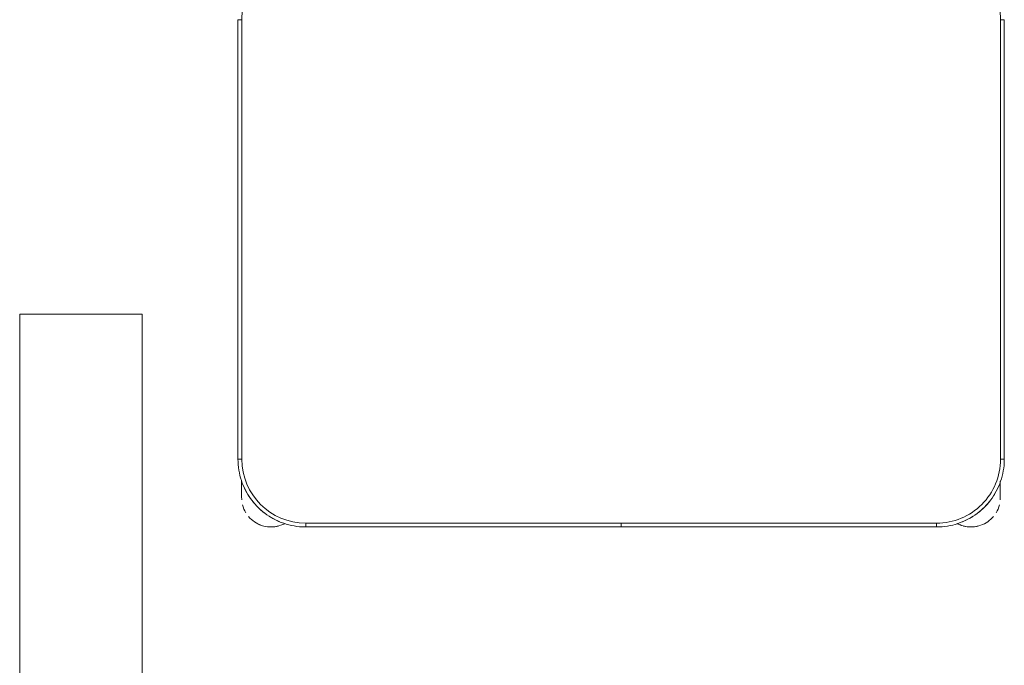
# Model space of a CAD drawing. Header units: metres. Extents: x 3 to 43.5, y -74 to -48.5.
# Tile 135 of 209: x 38.479 to 39.25, y -57.136 to -56.63. Entities that reach past the tile are written whole.
import ezdxf

# ---------------------------------------------------------------- set-up
doc = ezdxf.new("R2010")
doc.units = ezdxf.units.M
for name, color, linetype, lineweight in [('A-GENM', 7, 'Continuous', 18), ('E-LITE-EQPM', 7, 'Continuous', 18), ('I-FURN', 7, 'Continuous', 18)]:
    doc.layers.add(name, color=color, linetype=linetype, lineweight=lineweight)

# ---------------------------------------------------------------- blocks, each defined once
blk = doc.blocks.new('ConjuntoParaAlunoTamanho6 - CJA06_ConjuntoParaAlunoTamanho6-V21-1PAV - FRIGORÍFICA')
at = {"layer": 'I-FURN', "color": 253, "true_color": 0xaaaaaa}
for p, q in [((-0.2999999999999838, 0.01196651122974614), (-0.2999999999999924, -0.332033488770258)), ((-0.2999999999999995, 0.01196651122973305), (-0.2969999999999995, 0.01196651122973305)), ((-0.2999999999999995, 0.01196651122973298), (-0.3000000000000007, -0.3320334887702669)), ((0.3000000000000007, 0.01196651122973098), (0.2970000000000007, 0.01196651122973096)), ((0.3000000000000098, -0.332033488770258), (0.3000000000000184, 0.01196651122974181)), ((0.2999999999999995, -0.3320334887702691), (0.3000000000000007, 0.01196651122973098)), ((-0.3000000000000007, -0.332033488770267), (-0.2970000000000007, -0.3320334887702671)), ((0.2999999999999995, -0.3320334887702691), (0.2969999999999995, -0.3320334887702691)), ((-0.2971250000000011, -0.3483454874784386), (-0.2971250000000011, -0.3539403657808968)), ((-0.2971250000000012, -0.3486839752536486), (-0.2971250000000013, -0.3620284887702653)), ((0.2968749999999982, -0.3539403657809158), (0.2968749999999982, -0.3492015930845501)), ((0.2968749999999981, -0.3620284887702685), (0.2968749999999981, -0.3496064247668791)), ((-0.2971250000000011, -0.3570493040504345), (-0.2971250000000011, -0.3620284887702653)), ((0.2968749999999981, -0.3620284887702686), (0.2968749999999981, -0.3570493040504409)), ((-0.247000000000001, -0.3850334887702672), (-0.247000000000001, -0.3820334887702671)), ((-0.2469999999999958, -0.3850334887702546), (-4.999999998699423e-05, -0.3850334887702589)), ((-0.2470000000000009, -0.3850334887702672), (-5.000000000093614e-05, -0.3850334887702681)), ((-5.000000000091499e-05, -0.382033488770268), (-5.000000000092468e-05, -0.3850334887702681)), ((4.999999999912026e-05, -0.3850334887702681), (4.999999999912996e-05, -0.382033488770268)), ((5.00000000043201e-05, -0.3850334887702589), (0.2470000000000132, -0.3850334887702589)), ((4.999999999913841e-05, -0.3850334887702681), (0.2469999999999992, -0.3850334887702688)), ((0.2469999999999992, -0.3850334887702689), (0.2469999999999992, -0.3820334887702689))]:
    blk.add_line(p, q, dxfattribs=at)
at = {"layer": 'I-FURN', "color": 253, "true_color": 0xaaaaaa, "flags": 128}
for points in [[(-0.2970000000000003, 0.01196651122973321), (-0.2970000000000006, -0.0740334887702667), (-0.2970000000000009, -0.1600334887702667), (-0.297000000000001, -0.2460334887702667), (-0.2970000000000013, -0.3320334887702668)], [(-0.2970000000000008, -0.3320334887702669), (-0.2970000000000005, -0.2460334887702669), (-0.2970000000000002, -0.1600334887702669), (-0.2969999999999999, -0.07403348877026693), (-0.2969999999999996, 0.01196651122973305)], [(0.2969999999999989, -0.3320334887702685), (0.2969999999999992, -0.2460334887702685), (0.2969999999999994, -0.1600334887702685), (0.2969999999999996, -0.07403348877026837), (0.2969999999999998, 0.01196651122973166)], [(0.2970000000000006, 0.01196651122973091), (0.2970000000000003, -0.07403348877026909), (0.297, -0.1600334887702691), (0.2969999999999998, -0.2460334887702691), (0.2969999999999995, -0.3320334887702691)], [(-0.2999999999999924, -0.332033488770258), (-0.2999576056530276, -0.334152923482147), (-0.2998304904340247, -0.3362689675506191), (-0.2996188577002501, -0.3383782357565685), (-0.2993230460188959, -0.3404773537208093), (-0.2989435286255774, -0.3425629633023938), (-0.2984809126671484, -0.3446317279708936), (-0.2979359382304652, -0.346680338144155), (-0.2973094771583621, -0.3487055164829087), (-0.2966025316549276, -0.3507040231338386), (-0.2958162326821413, -0.3526726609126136), (-0.2949518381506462, -0.3546082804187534), (-0.2940107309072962, -0.3565077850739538), (-0.2929944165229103, -0.3583681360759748), (-0.2919045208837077, -0.3601863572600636), (-0.2907427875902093, -0.3619595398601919), (-0.2895110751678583, -0.363684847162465), (-0.2882113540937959, -0.3653595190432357), (-0.2868457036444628, -0.3669808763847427), (-0.2854163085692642, -0.3685463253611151), (-0.2839254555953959, -0.3700533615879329), (-0.2823755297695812, -0.3714995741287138), (-0.2807690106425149, -0.3728826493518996), (-0.2791084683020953, -0.3742003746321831), (-0.2773965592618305, -0.3754506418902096), (-0.275636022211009, -0.3766314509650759), (-0.2738296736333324, -0.3777409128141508), (-0.2719804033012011, -0.3787772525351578), (-0.2700911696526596, -0.3797388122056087), (-0.2681649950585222, -0.3806240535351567), (-0.2662049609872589, -0.381431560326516), (-0.2642142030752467, -0.3821600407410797), (-0.2621959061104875, -0.3828083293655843), (-0.2601532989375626, -0.3833753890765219), (-0.2580896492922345, -0.3838603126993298), (-0.256008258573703, -0.3842623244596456), (-0.2539124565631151, -0.3845807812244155), (-0.2518055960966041, -0.3848151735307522), (-0.2496910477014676, -0.3849651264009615), (-0.2475721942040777, -0.3850303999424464), (-0.2469999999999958, -0.3850334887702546)], [(0.2470000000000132, -0.3850334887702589), (0.2491194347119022, -0.3849910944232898), (0.2512354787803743, -0.3848639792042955), (0.2533447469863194, -0.3846523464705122), (0.2554438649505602, -0.3843565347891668), (0.2575294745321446, -0.3839770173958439), (0.2595982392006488, -0.3835144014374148), (0.2616468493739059, -0.3829694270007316), (0.2636720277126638, -0.3823429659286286), (0.2656705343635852, -0.3816360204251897), (0.2676391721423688, -0.3808497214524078), (0.2695747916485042, -0.3799853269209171), (0.2714742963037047, -0.3790442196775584), (0.27333464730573, -0.3780279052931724), (0.2751528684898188, -0.3769380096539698), (0.2769260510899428, -0.3757762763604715), (0.2786513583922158, -0.3745445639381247), (0.2803260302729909, -0.3732448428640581), (0.2819473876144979, -0.3718791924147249), (0.283512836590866, -0.3704497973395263), (0.2850198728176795, -0.3689589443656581), (0.2864660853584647, -0.3674090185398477), (0.2878491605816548, -0.3658024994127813), (0.289166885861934, -0.3641419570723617), (0.2904171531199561, -0.362430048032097), (0.2915979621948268, -0.3606695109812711), (0.292707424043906, -0.3588631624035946), (0.2937437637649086, -0.3570138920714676), (0.2947053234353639, -0.3551246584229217), (0.2955905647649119, -0.3531984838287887), (0.2963980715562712, -0.351238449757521), (0.2971265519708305, -0.3492476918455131), (0.2977748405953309, -0.3472293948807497), (0.2983419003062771, -0.3451867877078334), (0.2988268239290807, -0.343123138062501), (0.2992288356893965, -0.3410417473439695), (0.2995472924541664, -0.3389459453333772), (0.2997816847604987, -0.3368390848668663), (0.2999316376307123, -0.3347245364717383), (0.299996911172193, -0.3326056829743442), (0.3000000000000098, -0.332033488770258)], [(-0.2971249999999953, -0.3490694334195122), (-0.2971249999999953, -0.3497265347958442), (-0.2971249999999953, -0.3503761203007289), (-0.2971249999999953, -0.351017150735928), (-0.2971249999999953, -0.3516486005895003), (-0.2971249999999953, -0.3522694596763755), (-0.2971249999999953, -0.3528787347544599), (-0.2971249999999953, -0.3534754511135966), (-0.2971249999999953, -0.3540586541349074), (-0.2971249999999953, -0.3546274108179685), (-0.2971249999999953, -0.3551808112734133), (-0.2971249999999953, -0.3557179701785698), (-0.2971249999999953, -0.3562380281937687), (-0.2971249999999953, -0.3567401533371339), (-0.2971249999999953, -0.3572235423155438), (-0.2971249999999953, -0.3576874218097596), (-0.2971249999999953, -0.3581310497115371), (-0.2971249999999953, -0.3585537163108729), (-0.2971249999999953, -0.3589547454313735), (-0.2971249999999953, -0.3593334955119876), (-0.2971249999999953, -0.3596893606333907), (-0.2971249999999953, -0.3600217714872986), (-0.2971249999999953, -0.3603301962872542), (-0.2971249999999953, -0.3606141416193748), (-0.2971249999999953, -0.3608731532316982), (-0.2971249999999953, -0.3611068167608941), (-0.2971249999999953, -0.3613147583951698), (-0.2971249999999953, -0.3614966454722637), (-0.2971249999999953, -0.3616521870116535), (-0.2971249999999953, -0.3617811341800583), (-0.2971249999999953, -0.361883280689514), (-0.2971249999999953, -0.3619584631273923), (-0.2971249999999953, -0.3620065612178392), (-0.2971249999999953, -0.3620274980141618)], [(0.2968750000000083, -0.3620284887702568), (0.2968750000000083, -0.3620148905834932), (0.2968750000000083, -0.3619741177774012), (0.2968750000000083, -0.361906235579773), (0.2968750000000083, -0.361811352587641), (0.2968750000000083, -0.3616896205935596), (0.2968750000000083, -0.3615412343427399), (0.2968750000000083, -0.3613664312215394), (0.2968750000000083, -0.361165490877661), (0.2968750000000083, -0.3609387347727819), (0.2968750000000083, -0.3606865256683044), (0.2968750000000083, -0.3604092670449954), (0.2968750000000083, -0.3601074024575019), (0.2968750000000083, -0.3597814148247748), (0.2968750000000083, -0.3594318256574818), (0.2968750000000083, -0.3590591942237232), (0.2968750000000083, -0.3586641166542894), (0.2968750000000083, -0.3582472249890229), (0.2968750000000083, -0.3578091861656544), (0.2968750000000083, -0.3573507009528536), (0.2968750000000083, -0.3568725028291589), (0.2968750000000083, -0.3563753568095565), (0.2968750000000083, -0.3558600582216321), (0.2968750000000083, -0.3553274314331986), (0.2968750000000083, -0.3547783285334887), (0.2968750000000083, -0.3542136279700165), (0.2968750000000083, -0.3536342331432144), (0.2968750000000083, -0.3530410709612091), (0.2968750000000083, -0.3524350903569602), (0.2968750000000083, -0.3518172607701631), (0.2968750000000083, -0.3511885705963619), (0.2968750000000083, -0.3505500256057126), (0.2968750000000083, -0.3499026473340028)], [(-0.2470000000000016, -0.3820334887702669), (-0.1235000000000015, -0.3820334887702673), (-1.410754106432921e-15, -0.3820334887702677), (0.1234999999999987, -0.382033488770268), (0.2469999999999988, -0.3820334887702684)], [(-5.000000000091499e-05, -0.382033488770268), (-0.06178750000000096, -0.3820334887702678), (-0.123525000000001, -0.3820334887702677), (-0.185262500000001, -0.3820334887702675), (-0.247000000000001, -0.3820334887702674)], [(0.2469999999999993, -0.3820334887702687), (0.1852624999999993, -0.3820334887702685), (0.1235249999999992, -0.3820334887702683), (0.06178749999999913, -0.3820334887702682), (4.999999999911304e-05, -0.382033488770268)]]:
    blk.add_lwpolyline(points, dxfattribs=at)
at = {"layer": 'I-FURN', "color": 253, "true_color": 0xaaaaaa}
for centre, radius, start, end in [((-0.2470000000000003, 0.01196651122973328), 0.05000000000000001, 89.99999999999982, 179.9999999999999), ((-0.2469999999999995, 0.01196651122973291), 0.05, 90.00000000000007, 180.0000000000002), ((0.2469999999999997, 0.01196651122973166), 0.05000000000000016, 359.9999999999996, 89.9999999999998), ((0.2470000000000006, 0.01196651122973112), 0.05000000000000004, 1.399444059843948e-13, 90.00000000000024), ((-0.2470000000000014, -0.3320334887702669), 0.04999999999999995, 179.9999999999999, 269.9999999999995), ((-0.2470000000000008, -0.3320334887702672), 0.04999999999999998, 180.0000000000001, 270.0000000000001), ((0.2469999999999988, -0.3320334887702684), 0.05000000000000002, 269.9999999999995, 359.9999999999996), ((0.2469999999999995, -0.3320334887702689), 0.04999999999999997, 269.9999999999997, 2.289999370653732e-13), ((-0.2470000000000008, -0.3320334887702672), 0.05299999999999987, 202.4999999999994, 212.6999341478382), ((0.2469999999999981, -0.3320334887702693), 0.05299999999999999, 327.3000660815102, 337.4999999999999), ((0.2469999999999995, -0.3320334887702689), 0.05300000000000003, 327.3000660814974, 337.4999999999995), ((-0.2741250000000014, -0.3620284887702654), 0.02300000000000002, 179.9999999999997, 184.4122407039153), ((0.273874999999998, -0.3620284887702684), 0.02299999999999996, 355.5878378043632, 359.9999999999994), ((-0.2741250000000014, -0.3620284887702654), 0.02300000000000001, 194.4631325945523, 211.29748310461), ((-0.2470000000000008, -0.3320334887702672), 0.05299999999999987, 217.6887806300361, 233.1496434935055), ((0.2469999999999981, -0.3320334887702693), 0.053, 307.160695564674, 323.1496437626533), ((0.2469999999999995, -0.3320334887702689), 0.05300000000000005, 307.1606955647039, 323.1496437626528), ((0.273874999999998, -0.3620284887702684), 0.02299999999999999, 328.702788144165, 345.5367852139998), ((-0.2741250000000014, -0.3620284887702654), 0.023, 220.1584544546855, 250.9892067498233), ((-0.2470000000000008, -0.3320334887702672), 0.05299999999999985, 237.3000661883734, 247.4999999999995), ((0.2469999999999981, -0.3320334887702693), 0.05299999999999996, 292.4999999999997, 302.6999340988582), ((0.2469999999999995, -0.3320334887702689), 0.05300000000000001, 292.4999999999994, 302.6999340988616), ((0.273874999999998, -0.3620284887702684), 0.02299999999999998, 289.6471623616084, 320.1064537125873), ((-0.2741250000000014, -0.3620284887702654), 0.02300000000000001, 241.2989573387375, 287.9999999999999), ((-0.2741250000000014, -0.3620284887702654), 0.02299999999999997, 255.533084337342, 284.4669156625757), ((-0.2741250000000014, -0.3620284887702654), 0.02300000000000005, 289.6471623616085, 297.8592504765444), ((0.273874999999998, -0.3620284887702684), 0.02299999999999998, 242.370012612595, 250.9892067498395), ((0.273874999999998, -0.3620284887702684), 0.02300000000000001, 243.5377194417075, 287.9999999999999), ((0.273874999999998, -0.3620284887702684), 0.02299999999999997, 255.533084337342, 284.4669156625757)]:
    blk.add_arc(centre, radius, start, end, dxfattribs=at)
blk = doc.blocks.new('63_PHILIPS_Pacific LED_WT460C L700 - 1xLED23S_840 NB-V101-1PAV - FRIGORÍFICA')
at = {"layer": 'A-GENM', "color": 253, "true_color": 0xaaaaaa}
for p, q in [((-0.04801624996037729, -0.6000000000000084), (-0.04801624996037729, 0.5999999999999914)), ((-0.04801624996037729, 0.5999999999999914), (0.04798375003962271, 0.5999999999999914)), ((-0.04801624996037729, -0.6000000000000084), (-0.04801624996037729, 0.5999999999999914)), ((-0.04801624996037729, 0.5999999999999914), (0.04798375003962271, 0.5999999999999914)), ((0.04798375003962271, 0.5999999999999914), (0.04798375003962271, -0.6000000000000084)), ((0.04798375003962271, 0.5999999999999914), (0.04798375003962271, -0.6000000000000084))]:
    blk.add_line(p, q, dxfattribs=at)
blk = doc.blocks.new('4 GRE - ESCOLA DE CINEMA E AUDIOVISUAL CINE REX R07_rvt-1-1PAV - FRIGORÍFICA')
at = {"layer": 'E-LITE-EQPM', "color": 253, "lineweight": 18, "true_color": 0xaaaaaa}
blk.add_blockref('63_PHILIPS_Pacific LED_WT460C L700 - 1xLED23S_840 NB-V101-1PAV - FRIGORÍFICA', (38.52733924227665, -57.46094674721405), dxfattribs=at)
at = {"layer": 'I-FURN', "color": 253, "lineweight": 18, "true_color": 0xaaaaaa}
blk.add_blockref('ConjuntoParaAlunoTamanho6 - CJA06_ConjuntoParaAlunoTamanho6-V21-1PAV - FRIGORÍFICA', (38.95024112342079, -56.64244030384), dxfattribs=at)

msp = doc.modelspace()

# ---------------------------------------------------------------- block references
at = {"lineweight": 5}
msp.add_blockref('4 GRE - ESCOLA DE CINEMA E AUDIOVISUAL CINE REX R07_rvt-1-1PAV - FRIGORÍFICA', (0, 0), dxfattribs=at)

doc.saveas('drawing.dxf')
